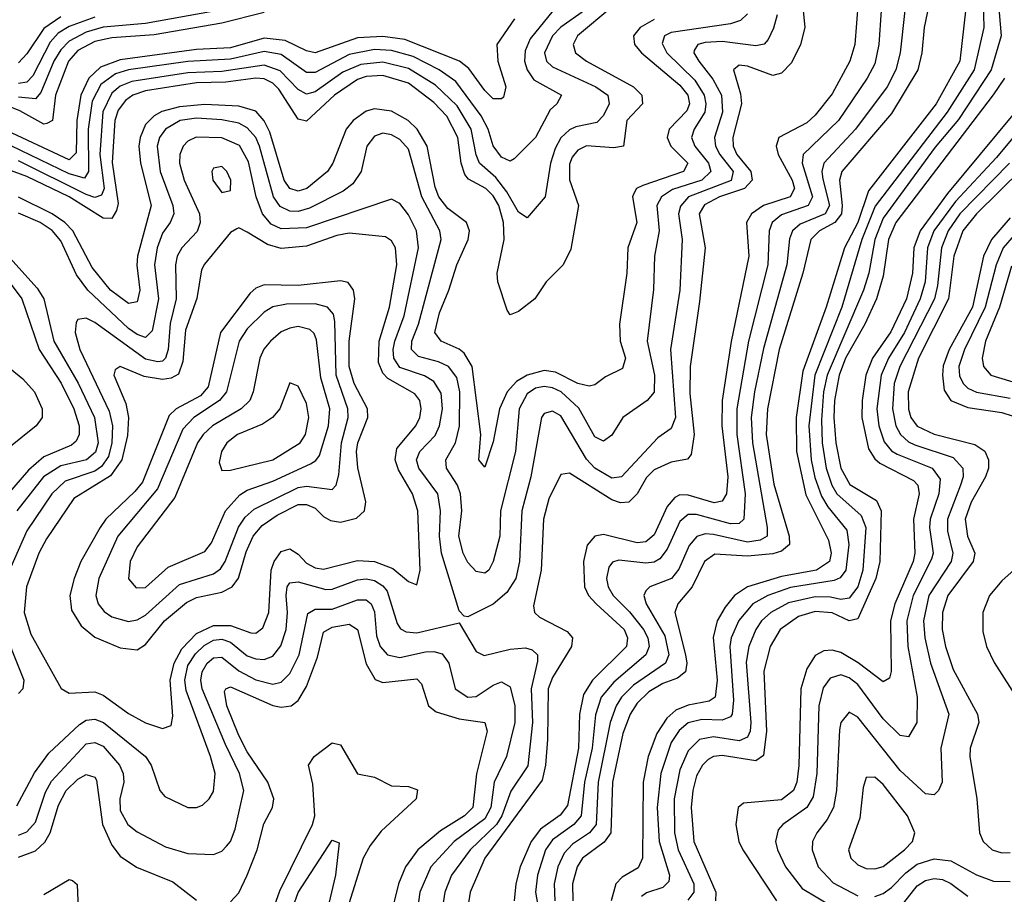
# Model space of a CAD drawing. Header units: inches. Extents: x 990535 to 1117859, y 769386 to 892122.
# Tile 199 of 256: x 1024153 to 1026476, y 870865 to 872928. Entities that reach past the tile are written whole.
import ezdxf

# ---------------------------------------------------------------- set-up
doc = ezdxf.new("R2010")
doc.units = ezdxf.units.IN
doc.header["$MEASUREMENT"] = 0
doc.layers.add('B0827', color=7, linetype='Continuous')

msp = doc.modelspace()

# ---------------------------------------------------------------- linework, layer by layer
at = {"layer": 'B0827', "color": 5}
for points, elevation in [([(1026328.8, 873110), (1026286.6, 872910), (1026281.4, 872850), (1026271.5, 872810), (1026210, 872707.2), (1026092.5, 872570), (1026087, 872550), (1026093.7, 872490), (1026091.4, 872470), (1026076.4, 872450), (1026039.6, 872430), (1026019.5, 872410), (1026000.3, 872330), (1025945, 872150), (1025917.3, 872010), (1025913.9, 871950), (1025932.5, 871832.5), (1025968.3, 871710), (1025968.7, 871690), (1025950, 871674.4), (1025930, 871667.9), (1025870, 871663.1), (1025792.6, 871667.4), (1025768.8, 871650), (1025739.4, 871590), (1025705.8, 871550), (1025698.6, 871530), (1025724.1, 871430), (1025726.9, 871410), (1025723.7, 871390), (1025705, 871375), (1025670, 871362.4), (1025637.5, 871342.5), (1025610, 871315.7), (1025593, 871290), (1025575.8, 871244.2), (1025551.8, 871130), (1025547.9, 871010), (1025532.2, 870987.8), (1025480.5, 870950), (1025467.9, 870930), (1025456.8, 870890), (1025457.8, 870850)], 3580), ([(1026424, 873030), (1026427.3, 872910), (1026405.1, 872810), (1026340.7, 872710), (1026171.5, 872488.5), (1026139.8, 872410), (1026092.8, 872250), (1026029.1, 872090), (1026014.5, 871970), (1026020.3, 871890), (1026028.6, 871848.6), (1026044.4, 871804.4), (1026059.3, 871779.3), (1026104.1, 871724.1), (1026108.7, 871690), (1026102, 871630), (1026088.6, 871611.4), (1026074.7, 871605.3), (1025971.3, 871588.7), (1025917.7, 871570), (1025882.7, 871550), (1025849.4, 871510.6), (1025831.5, 871470), (1025828, 871450), (1025837, 871323), (1025834.1, 871290), (1025830, 871283.4), (1025810, 871275.6), (1025762.4, 871277.6), (1025730, 871269.9), (1025708.4, 871251.6), (1025690, 871222.9), (1025665.3, 871150), (1025657.1, 871070), (1025661.5, 870990), (1025685.9, 870910), (1025684.4, 870895.6), (1025670, 870881.5), (1025631.6, 870868.4), (1025619.9, 870860.1)], 3640), ([(1026458.5, 873010), (1026468.2, 872890), (1026445.2, 872810), (1026367.4, 872692.6), (1026312.8, 872627.2), (1026190, 872459.8), (1026170, 872410), (1026156.3, 872330), (1026144, 872290), (1026057.9, 872090), (1026049.6, 872050), (1026044.2, 871984.2), (1026046.5, 871930), (1026055.6, 871870), (1026069, 871830), (1026080.6, 871810), (1026138.3, 871758.3), (1026149, 871730), (1026142.3, 871630), (1026130.1, 871590.1), (1026110, 871563.9), (1026090, 871560.4), (1026066.1, 871566.1), (1026030, 871566.7), (1025967, 871553), (1025925.2, 871530), (1025903.4, 871510), (1025889.8, 871490), (1025873.2, 871450), (1025867, 871413), (1025877.5, 871270), (1025876.4, 871250), (1025870, 871235.8), (1025850, 871226.9), (1025790, 871236.4), (1025756.8, 871230), (1025730, 871203.8), (1025710, 871158.8), (1025696.6, 871090), (1025697.6, 871010), (1025706.3, 870970), (1025743.5, 870890), (1025743.2, 870870), (1025729, 870851)], 3660), ([(1026130.7, 872970), (1026122.9, 872870), (1026111.6, 872830), (1026070, 872753.1), (1026030, 872703.1), (1026010, 872684.5), (1025944.2, 872650), (1025937.6, 872630), (1025942.4, 872610), (1025975.6, 872550), (1025980.7, 872530), (1025970.4, 872510), (1025907.7, 872490), (1025879.6, 872470), (1025867.3, 872450), (1025873, 872370), (1025831.1, 872168.9), (1025810, 872030), (1025809.7, 871970), (1025823.3, 871850), (1025820.1, 871810), (1025810, 871792.7), (1025791.5, 871788.5), (1025730, 871806.9), (1025710, 871807.1), (1025698.7, 871801.3), (1025680.1, 871779.9), (1025650, 871712.8), (1025630, 871696.2), (1025610, 871694.4), (1025530, 871713.5), (1025510, 871709.9), (1025491.4, 871688.6), (1025482.8, 871650), (1025485.4, 871590), (1025494.8, 871570), (1025513, 871550), (1025579.2, 871490), (1025586.7, 871470), (1025584.5, 871450), (1025504.7, 871370), (1025483.3, 871336.7), (1025473.7, 871290), (1025471.4, 871210), (1025445.2, 871074.8), (1025428.2, 871051.8), (1025381.5, 871018.5), (1025359.7, 870990), (1025333.6, 870930), (1025323.4, 870890), (1025319.5, 870850)], 3520), ([(1024730, 872945.4), (1024630, 872920.3), (1024470, 872892.6), (1024370, 872885.3), (1024330, 872876.8), (1024290, 872855.3), (1024268.3, 872830), (1024237.8, 872750), (1024230.7, 872690), (1024216.8, 872683.2), (1024210, 872682), (1024153.2, 872713.2), (1024030, 872763.5)], 3280), ([(1025550, 872957.5), (1025468.8, 872890), (1025458.4, 872870), (1025464.4, 872850), (1025490.2, 872830.2), (1025601.3, 872770), (1025620.5, 872750), (1025622.3, 872730), (1025585.4, 872690), (1025577.3, 872630), (1025554.3, 872625.7), (1025490, 872630.4), (1025470, 872620.4), (1025456.3, 872603.7), (1025450, 872587.6), (1025450.3, 872550.3), (1025471.6, 872490), (1025453.5, 872386.5), (1025434.8, 872350), (1025395.4, 872310), (1025368.2, 872270), (1025330, 872239.9), (1025310, 872231.6), (1025302.8, 872242.8), (1025280.7, 872310), (1025279.6, 872330), (1025296.1, 872410), (1025294.4, 872450), (1025283.4, 872490), (1025270, 872513), (1025252.3, 872530), (1025211.9, 872551.9), (1025202.8, 872562.8), (1025194.5, 872590), (1025186.4, 872650), (1025160.4, 872700.4), (1025130, 872732.9), (1025070, 872778.8), (1025010, 872796.2), (1024970, 872793.9), (1024950, 872787.2), (1024895.5, 872750), (1024830, 872688.5), (1024810, 872693.4), (1024764.4, 872764.4), (1024750, 872778.3), (1024730, 872788.5), (1024710, 872790.6), (1024639.1, 872780.9), (1024570, 872779.6), (1024450, 872760.5), (1024419.9, 872750), (1024402.5, 872737.5), (1024385.4, 872714.6), (1024377.3, 872690), (1024371, 872591), (1024385.4, 872494.6), (1024381.7, 872478.3), (1024370, 872459), (1024350, 872460.3), (1024270, 872510.2), (1024170, 872558.6), (1024110, 872580)], 3380), ([(1025411.6, 872950), (1025357.3, 872882.7), (1025345.6, 872854.4), (1025344.2, 872830), (1025349.9, 872809.9), (1025365.9, 872785.9), (1025431, 872750), (1025420.5, 872730), (1025404.8, 872715.2), (1025370, 872650.6), (1025319.9, 872600.1), (1025310, 872594.7), (1025290, 872604), (1025270, 872630.7), (1025257.9, 872670), (1025241.3, 872701.3), (1025182.1, 872782.1), (1025142.3, 872810), (1025081.2, 872841.2), (1025030, 872855.4), (1024990, 872857.6), (1024930, 872846.1), (1024850, 872803.5), (1024830, 872803.4), (1024770, 872846.2), (1024730, 872852.8), (1024650, 872834.9), (1024550, 872829.2), (1024409.9, 872810.1), (1024379.3, 872800.7), (1024344.5, 872775.5), (1024324.2, 872735.8), (1024314.2, 872670), (1024315.4, 872570), (1024306, 872554), (1024270, 872564.2), (1024110, 872641.7)], 3340), ([(1025485.2, 872950), (1025430, 872910.4), (1025410, 872890.2), (1025391, 872850), (1025396, 872830), (1025410, 872816.7), (1025512, 872770), (1025540.4, 872750), (1025543.8, 872730), (1025530, 872702.5), (1025514.4, 872685.6), (1025464.8, 872675.2), (1025450, 872668.3), (1025430, 872649.5), (1025416, 872624), (1025405.5, 872590), (1025392.7, 872510), (1025350, 872460.8), (1025330, 872474.2), (1025302.3, 872522.3), (1025275.9, 872555.9), (1025237.9, 872590), (1025229.7, 872609.7), (1025217.8, 872670), (1025185, 872725), (1025134.1, 872774.1), (1025070, 872813.1), (1025010, 872827.6), (1024957.6, 872822.4), (1024915.7, 872804.3), (1024850, 872758.2), (1024830, 872752.6), (1024810, 872763.1), (1024767.7, 872807.7), (1024730, 872821.2), (1024630, 872806.1), (1024550, 872802.8), (1024417.5, 872782.5), (1024390, 872771.6), (1024370, 872754.6), (1024349.2, 872710.8), (1024342.4, 872610), (1024352.1, 872530), (1024345.7, 872514.3), (1024330, 872509), (1024310, 872516), (1024150, 872595.1)], 3360), ([(1024612.1, 872947.9), (1024450, 872918.8), (1024350, 872910.3), (1024310, 872899.1), (1024270, 872877.6), (1024250, 872856.8), (1024233.8, 872830), (1024203.2, 872756.8), (1024190, 872741.8), (1024150, 872745.6)], 3260), ([(1025870, 872941.7), (1025853.5, 872926.5), (1025830, 872918.5), (1025690, 872898), (1025673.9, 872890), (1025668.3, 872871.7), (1025679.8, 872850), (1025745.5, 872785.5), (1025767.8, 872750), (1025772, 872730), (1025769.2, 872710), (1025744.4, 872670), (1025738.1, 872650), (1025745.5, 872630), (1025778, 872590), (1025783.7, 872570), (1025762.1, 872550), (1025692.7, 872527.3), (1025667.4, 872510), (1025656.3, 872490), (1025661.4, 872430), (1025650.7, 872370), (1025648.5, 872291.5), (1025633.6, 872170), (1025650.7, 872090), (1025650, 872049.8), (1025633.2, 872030), (1025575.7, 871990), (1025550, 871948.1), (1025530, 871934.3), (1025510, 871944), (1025472.1, 872012.1), (1025430.1, 872050.1), (1025410, 872059.9), (1025390, 872063.2), (1025370, 872058.7), (1025350, 872045.3), (1025331.4, 872010), (1025322.6, 871910), (1025287.6, 871770), (1025285.4, 871710), (1025270, 871649.8), (1025260.1, 871630), (1025250, 871623), (1025230, 871626.5), (1025210, 871648), (1025199.1, 871670), (1025188.8, 871710), (1025195.7, 871770), (1025192.9, 871810), (1025185.9, 871830), (1025159.7, 871870), (1025158.4, 871890), (1025181.5, 871930), (1025190.7, 871969.3), (1025191.3, 872050), (1025184.1, 872084.1), (1025164.6, 872110), (1025141.2, 872121.2), (1025093.7, 872133.7), (1025077.2, 872150), (1025078.3, 872170), (1025093.5, 872210), (1025147.6, 872410), (1025144.2, 872430), (1025101.9, 872510), (1025070, 872623.1), (1025050, 872645.4), (1025030, 872656.8), (1025010, 872660.6), (1024990, 872653.8), (1024972.2, 872630), (1024958.2, 872570), (1024939.3, 872540.7), (1024916.2, 872523.8), (1024836.4, 872483.6), (1024810, 872475.8), (1024790, 872476.6), (1024767.7, 872487.7), (1024751.5, 872510), (1024719.1, 872630), (1024710, 872650.3), (1024690, 872673.4), (1024670, 872683.7), (1024630, 872691.9), (1024570, 872695.5), (1024531.8, 872690), (1024497, 872670), (1024483, 872650), (1024477.2, 872630), (1024484.4, 872570), (1024514.2, 872490), (1024516.3, 872470), (1024508.3, 872450), (1024490, 872424.3), (1024477.3, 872390), (1024471.2, 872350), (1024480.4, 872270), (1024465.5, 872194.5), (1024450, 872178.8), (1024430, 872185.5), (1024410, 872199.6), (1024313.9, 872290), (1024286.7, 872326.7), (1024250, 872406.3), (1024230, 872430.9), (1024201.2, 872450), (1024150, 872471.7)], 3440), ([(1026001.6, 872950), (1026004.9, 872910), (1025995, 872870), (1025973.5, 872826.5), (1025950, 872802.2), (1025930, 872796.3), (1025870, 872818.3), (1025850, 872820.7), (1025836.6, 872810), (1025853.4, 872753.4), (1025855.8, 872730), (1025835, 872650), (1025836.1, 872630), (1025844.6, 872610), (1025877.5, 872570), (1025881.1, 872550), (1025862.6, 872530), (1025804.3, 872510), (1025768.4, 872491.6), (1025755.9, 872470), (1025769.8, 872390), (1025756.9, 872263.1), (1025734.5, 872110), (1025733.6, 872046.4), (1025744, 871950), (1025737.1, 871902.9), (1025728.3, 871891.7), (1025690, 871884.7), (1025650, 871866.1), (1025632, 871848), (1025609.9, 871810.1), (1025590, 871789.9), (1025570, 871788.6), (1025550, 871795.3), (1025450, 871858.6), (1025430, 871855.4), (1025401.7, 871798.3), (1025388.9, 871750), (1025383.1, 871630), (1025365.3, 871545.3), (1025367.8, 871530), (1025379, 871519), (1025444.9, 871484.9), (1025456.8, 871470), (1025454.9, 871450), (1025410, 871376.2), (1025399.8, 871350), (1025398.4, 871230), (1025393.5, 871170), (1025385.4, 871134.6), (1025250.7, 870950), (1025215.8, 870870), (1025206.4, 870810)], 3480), ([(1026185.3, 872950), (1026180.1, 872870), (1026170, 872823.7), (1026152.4, 872790), (1026085, 872690), (1026001.6, 872610), (1025998.6, 872590), (1026023.1, 872510), (1026013.4, 872490), (1025950, 872467.8), (1025928.2, 872450), (1025921.3, 872430), (1025917.6, 872350), (1025872.2, 872170), (1025844.5, 872010), (1025844.9, 871950), (1025864.4, 871810), (1025861.1, 871750), (1025850, 871739.6), (1025830, 871739), (1025750, 871761.1), (1025730, 871760.7), (1025710, 871744.7), (1025680.5, 871679.5), (1025663.4, 871656.6), (1025650, 871648.6), (1025630, 871646.3), (1025566.6, 871653.4), (1025551.5, 871648.5), (1025543.1, 871636.9), (1025537.2, 871610), (1025541, 871590), (1025553, 871570), (1025591.6, 871531.6), (1025624.3, 871490), (1025634.9, 871470), (1025638.3, 871450), (1025630.4, 871430), (1025554.6, 871365.4), (1025524.4, 871330), (1025511.5, 871288.5), (1025503.6, 871210), (1025485.5, 871130), (1025477.4, 871050), (1025460.4, 871030), (1025410, 870993.8), (1025393.7, 870970), (1025374.6, 870910), (1025369.6, 870870), (1025376.6, 870830)], 3540), ([(1026241.4, 872950), (1026229.8, 872850), (1026219.8, 872810), (1026199.6, 872770), (1026124.6, 872670), (1026049.8, 872590), (1026045.6, 872570), (1026048, 872552), (1026063.4, 872490), (1026053.2, 872470), (1025994.1, 872445.9), (1025975.9, 872430), (1025969.1, 872410.9), (1025962.4, 872350), (1025907.5, 872152.5), (1025886.3, 872050), (1025878.8, 871990), (1025881.6, 871930), (1025916.7, 871730), (1025916, 871710), (1025899.6, 871700.4), (1025870, 871695.4), (1025790, 871714.1), (1025770, 871715.2), (1025750.7, 871709.3), (1025732.2, 871687.8), (1025707.7, 871632.3), (1025690.4, 871610), (1025639.2, 871590), (1025630, 871580.8), (1025625.4, 871570), (1025631.3, 871550), (1025675.2, 871475.2), (1025684.7, 871430), (1025676.5, 871410), (1025601.4, 871358.6), (1025572.8, 871330), (1025560, 871310), (1025546.1, 871270), (1025517.9, 871130), (1025513.3, 871030), (1025497.6, 871010), (1025456.8, 870983.2), (1025437.6, 870962.4), (1025422.4, 870930), (1025413.9, 870890), (1025415.1, 870850)], 3560), ([(1026385, 872955), (1026370.9, 872830), (1026314.7, 872730), (1026155.4, 872524.6), (1026130.2, 872449.8), (1026098.9, 872390), (1026055.7, 872250), (1026000.9, 872099.1), (1025985, 871990), (1025985.4, 871910), (1026007.7, 871807.7), (1026060.7, 871700.7), (1026067.6, 871670), (1026063.2, 871650), (1026032.5, 871630), (1025950, 871614.9), (1025870.1, 871590), (1025839.2, 871570), (1025817.3, 871542.7), (1025798.6, 871510), (1025789.1, 871470.9), (1025798.2, 871370), (1025793.5, 871330), (1025779.6, 871320.4), (1025730, 871311.2), (1025700.9, 871299.1), (1025679.5, 871280.5), (1025655.8, 871244.2), (1025635.3, 871190), (1025623.8, 871130), (1025622.6, 870950), (1025612.1, 870927.9), (1025574.7, 870905.3), (1025559.5, 870890), (1025548.3, 870850)], 3620), ([(1025320.4, 872930), (1025278.9, 872870), (1025280.9, 872830), (1025300.1, 872770), (1025294.4, 872745.6), (1025290, 872741.1), (1025270, 872741.8), (1025250, 872761.2), (1025212.7, 872812.7), (1025190.3, 872830.3), (1025061.4, 872881.4), (1025010, 872888.4), (1024950, 872885.5), (1024850, 872849.7), (1024830, 872854.3), (1024779.2, 872879.2), (1024730, 872884.2), (1024650, 872862.1), (1024570, 872857.9), (1024390, 872833.4), (1024343.6, 872816.4), (1024315.9, 872790), (1024297.3, 872750), (1024287.5, 872690), (1024286.1, 872613.9), (1024270, 872597.4), (1024110, 872672.1)], 3320), ([(1025940.1, 872939.9), (1025931.7, 872908.3), (1025918.7, 872881.3), (1025909.4, 872870.6), (1025890, 872866.2), (1025810, 872876.9), (1025770, 872874.7), (1025753.1, 872870), (1025744.5, 872855.5), (1025743.2, 872850), (1025755.1, 872830), (1025788.1, 872788.1), (1025808.4, 872750), (1025811.3, 872710), (1025791.8, 872650), (1025794.5, 872630), (1025804.6, 872610), (1025836.3, 872570), (1025831.2, 872548.8), (1025730.7, 872510), (1025711.7, 872488.3), (1025707.5, 872470), (1025715.5, 872410), (1025710.6, 872290), (1025688.7, 872150), (1025699.9, 871990), (1025690, 871964), (1025658.1, 871941.9), (1025572.9, 871850), (1025550, 871846.4), (1025510, 871870.5), (1025490, 871891.3), (1025430, 871993.5), (1025410, 872004.9), (1025390, 871999.1), (1025384.4, 871990), (1025358.8, 871850), (1025337.7, 871770), (1025332.2, 871650), (1025323.5, 871610), (1025302.6, 871577.4), (1025270, 871549.9), (1025210, 871519.7), (1025201.3, 871521.3), (1025190, 871534), (1025147.8, 871670), (1025143.2, 871710), (1025146.1, 871770), (1025139.2, 871810), (1025094.8, 871870), (1025089.4, 871890), (1025096.8, 871910), (1025132.8, 871947.2), (1025143.7, 871970), (1025150.8, 872010), (1025147.3, 872047.3), (1025130, 872075), (1025108.1, 872088.1), (1025050, 872107.9), (1025035.5, 872130), (1025033.8, 872150), (1025038.2, 872170), (1025059.8, 872230), (1025094.1, 872390), (1025089.4, 872430), (1025070, 872467.7), (1025050, 872494.9), (1025030, 872504.9), (1024830, 872436.9), (1024770, 872434.8), (1024746.2, 872446.2), (1024725.7, 872470), (1024710.8, 872510), (1024692.8, 872592.8), (1024671.3, 872631.3), (1024630, 872649.5), (1024569.2, 872650.8), (1024550, 872641.5), (1024538.5, 872630), (1024530.4, 872610), (1024529.8, 872590), (1024540.7, 872550), (1024577.2, 872470), (1024578.8, 872450), (1024571.8, 872428.2), (1024535.9, 872390), (1024524.6, 872370), (1024520.3, 872350), (1024522.3, 872270), (1024508.2, 872211.8), (1024503.1, 872150), (1024497.3, 872130), (1024490, 872122.6), (1024478.6, 872121.4), (1024450, 872127.5), (1024330, 872213.9), (1024310, 872223.8), (1024290, 872220.7), (1024285.9, 872214.1), (1024284.2, 872190), (1024294.9, 872150), (1024364.4, 872004.4), (1024371.7, 871970), (1024370.7, 871930), (1024362.5, 871897.5), (1024345.8, 871874.2), (1024330, 871863.4), (1024260.6, 871839.4), (1024228.7, 871810), (1024170, 871722.7), (1024111.6, 871590)], 3460), ([(1024250, 872935), (1024210, 872907.4), (1024170, 872848), (1024150, 872826)], 3220), ([(1024330, 872934.4), (1024270, 872912.3), (1024243.8, 872896.2), (1024224.5, 872875.5), (1024184.2, 872795.8), (1024170, 872780.5), (1024150, 872777.9)], 3240), ([(1025650, 872928.4), (1025616.4, 872910), (1025601.1, 872890), (1025603.1, 872870), (1025620.1, 872850), (1025710, 872773.8), (1025729, 872750), (1025732.8, 872730), (1025726.5, 872713.5), (1025684.9, 872670), (1025680.7, 872650), (1025689, 872630), (1025728.9, 872590), (1025719.3, 872570), (1025622.7, 872537.3), (1025608, 872530), (1025601.5, 872518.5), (1025598.9, 872510), (1025608.9, 872450), (1025587.8, 872390), (1025585.1, 872330), (1025567.9, 872210), (1025569.7, 872170), (1025581.9, 872130), (1025574.9, 872105.1), (1025534.6, 872085.4), (1025510, 872067.1), (1025496.3, 872063.7), (1025470, 872069.7), (1025416.9, 872096.9), (1025390, 872100.8), (1025350.4, 872089.6), (1025325.2, 872074.8), (1025303.1, 872050), (1025284.9, 872010), (1025270, 871932.7), (1025250, 871872.8), (1025236, 871890), (1025240.6, 871950), (1025220.7, 872110), (1025201.3, 872141.3), (1025190, 872150.8), (1025147.3, 872170), (1025132.7, 872190), (1025143.1, 872236.9), (1025165.7, 872290), (1025183.9, 872350), (1025211.2, 872410), (1025214.5, 872430), (1025207, 872450), (1025162.9, 872482.9), (1025141.5, 872510), (1025132.9, 872532.9), (1025114.6, 872630), (1025090.5, 872670), (1025069.6, 872690), (1025030, 872712.7), (1024990, 872718), (1024970, 872712.6), (1024939.4, 872690), (1024922.8, 872670), (1024891.8, 872590), (1024879.5, 872570), (1024830.1, 872530), (1024810, 872523.6), (1024790, 872529.6), (1024777.3, 872550), (1024743.1, 872663.1), (1024729.7, 872689.7), (1024710, 872712.2), (1024670, 872724.4), (1024590, 872727.8), (1024530, 872722.6), (1024488.4, 872711.6), (1024470, 872701.3), (1024450, 872681), (1024436.9, 872650), (1024433.7, 872630), (1024438, 872590), (1024463.2, 872490), (1024431, 872370), (1024429.3, 872349.3), (1024436.1, 872290), (1024430, 872263), (1024410, 872258.6), (1024367.5, 872290), (1024323.8, 872343.8), (1024278.7, 872430), (1024259.2, 872450), (1024230, 872470.1), (1024150, 872509.5)], 3420), ([(1026476.1, 872790), (1026449.3, 872750.7), (1026219.8, 872450), (1026202.7, 872410), (1026190, 872322.9), (1026174.3, 872270), (1026147, 872210), (1026100.8, 872130), (1026086.2, 872090), (1026075, 872030), (1026073.4, 871990), (1026078, 871930), (1026090.2, 871870.2), (1026111.6, 871831.6), (1026174, 871794), (1026185.6, 871770), (1026182.5, 871650), (1026172.5, 871610), (1026130, 871515.2), (1026110, 871510), (1026070, 871529.2), (1026030, 871532.6), (1025990, 871520.8), (1025947, 871490), (1025923.6, 871450), (1025908.7, 871391.3), (1025914.8, 871250), (1025907.8, 871192.2), (1025890, 871179.9), (1025810, 871192.9), (1025790, 871190.2), (1025777.1, 871182.9), (1025763.9, 871170), (1025750, 871144.5), (1025740.7, 871110), (1025736.9, 871070), (1025743.4, 870990), (1025795.4, 870870), (1025794.6, 870850)], 3680), ([(1026534.1, 872750), (1026342, 872518), (1026277, 872430), (1026262.4, 872390), (1026259, 872330), (1026244.7, 872270), (1026208.2, 872191.8), (1026165.1, 872130), (1026149.4, 872090), (1026140.4, 872030), (1026139.8, 871990), (1026155.7, 871915.7), (1026170, 871892.5), (1026182.2, 871882.2), (1026261.3, 871841.3), (1026271.6, 871830), (1026275.3, 871810), (1026261.4, 871750), (1026265, 871670), (1026261.1, 871650), (1026217.9, 871550), (1026207.4, 871510), (1026209.2, 871390.8), (1026204.7, 871375.3), (1026190, 871366.5), (1026131.4, 871411.4), (1026090, 871435.2), (1026070, 871440.9), (1026050, 871439.3), (1026030, 871428.1), (1026010, 871397), (1025996, 871350), (1025991.4, 871168.6), (1025986.7, 871130), (1025978.7, 871110), (1025950, 871087.9), (1025860.2, 871079.8), (1025847.7, 871070), (1025842.2, 871030), (1025849.4, 870990), (1025858.7, 870970), (1025938.5, 870850)], 3720), ([(1026566.2, 872733.8), (1026457.2, 872602.8), (1026360.8, 872499.2), (1026309.9, 872430), (1026295, 872390), (1026289.1, 872310), (1026277.6, 872270), (1026240.3, 872190), (1026202.9, 872130), (1026185.2, 872090), (1026175.1, 872010), (1026179.6, 871970), (1026192.7, 871932.7), (1026210, 871911.5), (1026223.1, 871903.1), (1026305.9, 871870), (1026324.4, 871844.4), (1026321.1, 871810), (1026301.2, 871750), (1026299.7, 871730), (1026307.7, 871670), (1026304.4, 871655.6), (1026260.8, 871570), (1026245.5, 871510), (1026248.2, 871450), (1026270.1, 871329.9), (1026269.2, 871270), (1026250, 871236.5), (1026230, 871239.9), (1026190, 871279), (1026130, 871360.2), (1026110, 871375.8), (1026090, 871382.6), (1026065.1, 871374.9), (1026048.2, 871351.8), (1026037.9, 871310), (1026033.5, 871150), (1026025, 871095), (1026010, 871069.6), (1025953.6, 871030), (1025942.6, 871017.4), (1025936, 870990), (1025940.5, 870970), (1025959.5, 870930), (1025998.7, 870878.7), (1026110, 870812.9)], 3740), ([(1026572, 872630), (1026410, 872470), (1026378.3, 872430), (1026356.6, 872370), (1026344, 872270), (1026273.7, 872130), (1026248.7, 872050), (1026249.6, 872009.6), (1026255.7, 871990), (1026270, 871969), (1026310, 871950.2), (1026406.4, 871926.4), (1026430, 871910.1), (1026438.8, 871890), (1026438.3, 871870), (1026431.3, 871850), (1026398, 871790), (1026383.8, 871750), (1026388.6, 871710), (1026406.4, 871670), (1026402.3, 871650), (1026342.3, 871570), (1026330, 871530), (1026329.4, 871490), (1026336.7, 871450), (1026355.1, 871395.1), (1026412.7, 871290), (1026415.8, 871270), (1026395.2, 871210), (1026394.6, 871190), (1026411.1, 871090), (1026417.1, 871010), (1026426, 870990), (1026447.2, 870970), (1026470, 870963), (1026490, 870963.7)], 3780), ([(1026488.3, 872590), (1026370.6, 872470), (1026343.2, 872430), (1026327.7, 872390), (1026318.5, 872301.5), (1026310.9, 872270), (1026229.5, 872110), (1026216.1, 872070), (1026211.9, 872010), (1026220.3, 871970), (1026230.6, 871950), (1026250, 871932.3), (1026265.1, 871925.1), (1026355.5, 871895.5), (1026378.1, 871870), (1026378.4, 871850), (1026372.7, 871830), (1026341.8, 871750), (1026341.6, 871721.6), (1026354, 871670), (1026350.6, 871650), (1026297.9, 871570), (1026285.3, 871510), (1026288.3, 871470), (1026301.6, 871410), (1026344.7, 871290), (1026326.3, 871210), (1026329, 871130), (1026320.9, 871110), (1026310, 871099.5), (1026290, 871102.3), (1026230, 871157.2), (1026130, 871283.2), (1026110, 871294.6), (1026090.1, 871270), (1026087.2, 871252.8), (1026079.8, 871110), (1026073.1, 871070), (1026058.3, 871041.7), (1026033.5, 871010), (1026023.7, 870990), (1026022.3, 870970), (1026036.4, 870930), (1026071.9, 870891.9), (1026130, 870861.9)], 3760), ([(1026490, 872460.9), (1026445.8, 872410), (1026426.5, 872370), (1026400.5, 872250), (1026345.4, 872150), (1026331.9, 872111.9), (1026329.9, 872090), (1026334.1, 872054.1), (1026349.9, 872029.9), (1026390, 872013.1), (1026470, 872001.7), (1026494.1, 871994.1)], 3820), ([(1026524.7, 872450), (1026473.3, 872390), (1026456.6, 872350), (1026430.5, 872250), (1026382.3, 872150), (1026368.6, 872110), (1026370, 872088.1), (1026378.6, 872070), (1026390, 872059.3), (1026410, 872049.6), (1026490, 872035.7)], 3840), ([(1024108.4, 872390), (1024194.5, 872294.5), (1024209.8, 872270), (1024233.8, 872170), (1024290.8, 872070.8), (1024329.8, 871990), (1024338, 871930), (1024331.8, 871908.2), (1024310.4, 871890), (1024250, 871875.9), (1024209.1, 871850), (1024146.1, 871770)], 3440), ([(1026493, 872347), (1026464.7, 872250), (1026431.7, 872170), (1026423.8, 872130), (1026426.4, 872110), (1026444, 872090), (1026550, 872057.1)], 3860), ([(1024128.3, 872310), (1024157.8, 872270), (1024198.8, 872150), (1024250.9, 872070.9), (1024280.7, 872010), (1024293.3, 871970), (1024293.4, 871950), (1024286, 871934), (1024275.2, 871924.8), (1024210, 871897.3), (1024174.1, 871865.9), (1024109.3, 871790.7)], 3420), ([(1024099.9, 872130), (1024160.8, 872080.8), (1024187.8, 872050), (1024206, 872010), (1024206.2, 871990), (1024191.5, 871970), (1024046.6, 871853.4)], 3380), ([(1026521.4, 871650), (1026470, 871604.3), (1026441, 871570), (1026424.8, 871530), (1026424.9, 871484.9), (1026434.1, 871450), (1026452, 871412), (1026529.4, 871290)], 3820), ([(1024146.3, 871073.7), (1024188.3, 871151.7), (1024222.1, 871197.9), (1024294.2, 871265.8), (1024310, 871275.9), (1024330, 871278.3), (1024350.7, 871270.7), (1024450.1, 871190), (1024463.1, 871170), (1024483.7, 871110), (1024495.5, 871095.5), (1024550, 871069.5), (1024570, 871069.5), (1024584.5, 871075.5), (1024600.2, 871090), (1024610, 871108), (1024614, 871150), (1024603.5, 871190), (1024545.7, 871345.7), (1024542.5, 871370), (1024550, 871404.5), (1024567.8, 871432.2), (1024588.1, 871451.9), (1024610, 871464.5), (1024630, 871467.2), (1024650, 871459.8), (1024690, 871427.3), (1024710, 871420.2), (1024730, 871419), (1024750, 871426.7), (1024769.1, 871450.9), (1024781.6, 871490), (1024784.5, 871530), (1024781.3, 871570), (1024784, 871590), (1024790, 871599.9), (1024810, 871602.1), (1024875.6, 871584.4), (1024890, 871584.9), (1024950, 871607.1), (1024970, 871609.4), (1024990, 871605.3), (1025010, 871593.1), (1025020, 871580), (1025043.6, 871503.6), (1025051.5, 871491.5), (1025064.4, 871484.4), (1025090, 871482.2), (1025190, 871505.3), (1025230, 871438.2), (1025248.5, 871428.5), (1025310, 871443.7), (1025346.4, 871446.4), (1025361.8, 871441.8), (1025374.3, 871430), (1025374.9, 871414.9), (1025359.8, 871350), (1025362.6, 871270), (1025351.6, 871168.4), (1025311.6, 871108.4), (1025290.4, 871050), (1025277.8, 871030), (1025215.6, 870970), (1025172, 870910), (1025155.8, 870870), (1025146.9, 870810)], 3460), ([(1024150, 871004.4), (1024170, 871012.8), (1024190, 871035.4), (1024214, 871106), (1024227.8, 871132.2), (1024310, 871219.8), (1024330, 871223.3), (1024350, 871214.5), (1024388.3, 871170), (1024397.2, 871150), (1024398.7, 871130), (1024389.5, 871090), (1024390, 871062.7), (1024408.1, 871030), (1024430, 871012.6), (1024496.9, 870976.9), (1024550, 870961.3), (1024610, 870958.8), (1024630, 870967.1), (1024641.2, 870978.8), (1024650.2, 870989.8), (1024661, 871019), (1024681.5, 871110), (1024671.9, 871150), (1024638.4, 871218.4), (1024583.8, 871350), (1024580.4, 871370), (1024583.2, 871390), (1024595.1, 871410), (1024610, 871422.8), (1024630, 871424.5), (1024670, 871392.6), (1024710, 871370.7), (1024750, 871360.9), (1024770, 871365.9), (1024790, 871385.6), (1024812, 871430), (1024832.8, 871527.2), (1024850, 871537.5), (1024890, 871538), (1024950, 871560.1), (1024970, 871559.4), (1024981.8, 871550), (1024990, 871531.1), (1024994.9, 871474.9), (1025003.1, 871450), (1025020.7, 871430), (1025050, 871423.9), (1025110, 871436.9), (1025130, 871437.6), (1025150, 871432), (1025165.6, 871410), (1025180.1, 871350), (1025210, 871330.1), (1025230, 871332), (1025270, 871358.4), (1025290, 871366.3), (1025310, 871354.8), (1025320.9, 871310), (1025320.8, 871270), (1025301.8, 871190), (1025272, 871130), (1025264.6, 871070), (1025250, 871043.4), (1025177.9, 870990), (1025122.9, 870930), (1025096.9, 870870), (1025085.7, 870790)], 3440), ([(1024107.2, 871510), (1024162.4, 871370), (1024160.1, 871350), (1024150, 871338.4)], 3460), ([(1024650, 870847), (1024670, 870868.4), (1024690, 870910.1), (1024713.1, 870970), (1024728.6, 871031.4), (1024749.1, 871070), (1024752.4, 871090), (1024738.6, 871130), (1024690, 871201.4), (1024670, 871239.9), (1024641.8, 871310), (1024636.5, 871343.5), (1024639.4, 871350), (1024650, 871354.2), (1024750, 871310.3), (1024770, 871306.2), (1024793.2, 871310), (1024810, 871322.3), (1024830, 871355), (1024855.2, 871424.8), (1024870, 871483.8), (1024890, 871495.4), (1024930, 871502.6), (1024950, 871490.1), (1024970, 871408.8), (1024991.9, 871371.9), (1025010, 871364.5), (1025090, 871373.1), (1025101.3, 871361.3), (1025117.8, 871310), (1025135.3, 871295.3), (1025190, 871278.8), (1025250.4, 871270.4), (1025255.7, 871250), (1025230.8, 871149.2), (1025222.1, 871070), (1025202.1, 871050), (1025145.4, 871014.6), (1025092.4, 870970), (1025063.4, 870930), (1025046.5, 870890), (1025027.3, 870810)], 3420), ([(1024722.7, 870750), (1024767, 870873), (1024843.5, 871030), (1024849.5, 871050), (1024844.9, 871124.9), (1024834.3, 871170), (1024847.5, 871190), (1024890, 871222.2), (1024910, 871218), (1024950, 871149.4), (1024990, 871141.1), (1025030, 871121.3), (1025070, 871119.6), (1025091.8, 871111.8), (1025088.3, 871090), (1025006.1, 871013.9), (1024979.6, 870980.4), (1024963.4, 870950), (1024925.9, 870830)], 3380), ([(1024150, 870952.9), (1024190, 870968), (1024212.2, 870987.8), (1024225.1, 871010), (1024244.7, 871075.3), (1024262.9, 871110), (1024290, 871136.6), (1024310, 871147.5), (1024330, 871141.5), (1024334.3, 871134.3), (1024348.6, 871030), (1024370, 870981.3), (1024390, 870955.4), (1024428.9, 870928.9), (1024514.6, 870894.6), (1024570, 870851.2)], 3420), ([(1024763.1, 870736.9), (1024810, 870869.1), (1024890, 870992.7), (1024906.4, 870986.4), (1024898.2, 870910), (1024869.8, 870790)], 3360), ([(1026170, 870859.9), (1026190, 870866.7), (1026210, 870880.9), (1026243.9, 870916.1), (1026270, 870935.9), (1026310, 870948.9), (1026350, 870943.8), (1026410, 870910.7), (1026450, 870896.1), (1026490, 870895)], 3760), ([(1024210, 870864.8), (1024270, 870900.1), (1024277.7, 870897.7), (1024288.3, 870888.3), (1024291.6, 870811.6)], 3380), ([(1026230, 870834.3), (1026270, 870885.1), (1026290, 870898), (1026310, 870902.5), (1026330, 870900.1), (1026350, 870890.6), (1026390, 870860.5)], 3740)]:
    msp.add_lwpolyline(points, dxfattribs=dict(at, elevation=elevation))
for points, elevation in [([(1024630, 872581.8), (1024610, 872578), (1024605.9, 872570), (1024608.7, 872550), (1024630, 872520.2), (1024650, 872525.5), (1024651, 872550), (1024641.8, 872570)], 3480), ([(1024670, 872436.8), (1024664.9, 872435.1), (1024650, 872426.4), (1024588.7, 872351.3), (1024582.2, 872337.8), (1024570.8, 872270.8), (1024543.9, 872196.1), (1024538.1, 872121.9), (1024527.6, 872092.4), (1024510, 872082.6), (1024490, 872079.5), (1024446.4, 872086.4), (1024390, 872110.3), (1024378, 872102), (1024375.4, 872090), (1024403.2, 872023.2), (1024409.8, 871990), (1024407.3, 871947.3), (1024393.9, 871890), (1024367.6, 871852.4), (1024280.9, 871799.1), (1024216, 871704), (1024198.4, 871670), (1024169, 871590), (1024163.7, 871530), (1024179.1, 871479.1), (1024250.5, 871350.5), (1024270, 871339.6), (1024330, 871342.6), (1024350, 871334.9), (1024410, 871291.5), (1024450, 871269.3), (1024490, 871256.4), (1024510, 871263.6), (1024514.5, 871285.5), (1024507.8, 871370), (1024517.6, 871410), (1024535.7, 871444.3), (1024570, 871480.4), (1024610, 871499.4), (1024650, 871498.9), (1024698.2, 871481.8), (1024710, 871481.3), (1024726.5, 871493.5), (1024741, 871530), (1024746.2, 871630), (1024753.6, 871650), (1024770, 871673.4), (1024790, 871679.7), (1024810, 871667.7), (1024830, 871646), (1024850, 871635.5), (1024870, 871632.4), (1024950, 871652.3), (1024990.4, 871650.4), (1025033.4, 871633.4), (1025070, 871603.2), (1025090, 871595.3), (1025097.6, 871630), (1025092.2, 871770), (1025079.6, 871810), (1025046.5, 871866.5), (1025038.7, 871890), (1025043, 871917), (1025087.2, 871970), (1025097.2, 871990), (1025100.5, 872010), (1025096.7, 872030), (1025085.5, 872045.5), (1025021.7, 872081.7), (1025010, 872094.3), (1024999.6, 872119.6), (1025000.8, 872170), (1025025.2, 872250), (1025043.1, 872350), (1025039.7, 872390), (1025030, 872406.7), (1025015.8, 872415.8), (1024930, 872424.8), (1024900.9, 872419.1), (1024830, 872393.7), (1024770, 872388.4), (1024738, 872398), (1024690, 872427.2)], 3480), ([(1024910, 872312.5), (1024810, 872301), (1024730, 872302.5), (1024710, 872295), (1024696.7, 872283.3), (1024627.1, 872190), (1024597.8, 872062.2), (1024579.2, 872040.8), (1024522, 872010), (1024505.5, 871994.5), (1024442.4, 871837.6), (1024424.7, 871815.3), (1024356, 871750), (1024342.7, 871730), (1024297, 871650), (1024281.2, 871610), (1024271.5, 871570), (1024275.6, 871535.6), (1024298.4, 871498.4), (1024330, 871471.7), (1024390, 871446.8), (1024430, 871441.9), (1024450, 871454.4), (1024494.8, 871510), (1024546.3, 871553.7), (1024570, 871565), (1024630, 871578), (1024654.5, 871590), (1024669.1, 871610.9), (1024687, 871673), (1024703.7, 871710), (1024725, 871735), (1024760.3, 871759.7), (1024810, 871784.8), (1024830, 871784.8), (1024850, 871776.1), (1024870, 871756.1), (1024886.6, 871746.6), (1024910, 871743), (1024947.5, 871752.5), (1024966.4, 871770), (1024969.2, 871790.8), (1024950.9, 871870.9), (1024947.3, 871910), (1024950.6, 871930), (1024974.5, 871990), (1024973.4, 872010), (1024941.7, 872070), (1024930.5, 872110), (1024930.1, 872170), (1024943.9, 872270), (1024940.1, 872290), (1024928, 872308)], 3520), ([(1024850, 872257.7), (1024782.7, 872257.3), (1024750, 872251.1), (1024730, 872238.1), (1024690, 872198.8), (1024670.4, 872170), (1024640.8, 872050), (1024624.3, 872030), (1024563.9, 871990), (1024537.6, 871962.4), (1024478.1, 871821.9), (1024384.9, 871710), (1024339.8, 871610), (1024332.8, 871570), (1024337.9, 871550), (1024351.9, 871531.9), (1024370, 871519.9), (1024410, 871508.4), (1024430, 871512.4), (1024450, 871523.8), (1024530, 871596.2), (1024610, 871621.4), (1024627, 871633), (1024638, 871650), (1024668.9, 871731.1), (1024685.2, 871754.8), (1024706.4, 871773.6), (1024810, 871824.7), (1024830, 871827.6), (1024890, 871819.8), (1024899.4, 871830), (1024905.6, 871854.4), (1024912.3, 871930), (1024927.6, 871990), (1024927.4, 872010), (1024899.3, 872090), (1024896.1, 872216.1), (1024893.2, 872233.2), (1024879.3, 872250)], 3540), ([(1024810, 872204.4), (1024790, 872200.9), (1024770, 872191.6), (1024744.5, 872170), (1024729.1, 872150.9), (1024719.7, 872130), (1024703.8, 872050), (1024696, 872030), (1024675.5, 872010), (1024607.9, 871970), (1024585.8, 871950), (1024572.4, 871930), (1024518.7, 871801.3), (1024430, 871684.6), (1024414, 871650), (1024410, 871609.1), (1024427.8, 871587.8), (1024450, 871589), (1024503.1, 871636.9), (1024590, 871673.8), (1024605.8, 871694.2), (1024638.6, 871770), (1024672.5, 871807.5), (1024690, 871818.7), (1024750, 871839.9), (1024839.1, 871880.9), (1024851.9, 871888.1), (1024860.2, 871899.8), (1024881.4, 871970), (1024884.8, 872010), (1024863.4, 872083.4), (1024853.1, 872173.1), (1024847.8, 872187.8), (1024837.3, 872197.3)], 3560), ([(1024790, 872071.5), (1024766.6, 872010), (1024749.1, 871990), (1024725.7, 871974.3), (1024667.1, 871950), (1024641.5, 871930), (1024629.3, 871910), (1024623.7, 871883.7), (1024630, 871865), (1024650, 871865.3), (1024749.8, 871890), (1024814.7, 871930), (1024827.6, 871950), (1024834.9, 871990), (1024830, 872023.1), (1024810, 872063.5)], 3580), ([(1026170, 871141.2), (1026150, 871141), (1026142.9, 871117.1), (1026135, 871045), (1026108.1, 870970), (1026114.1, 870950), (1026130, 870934.6), (1026150, 870926), (1026170, 870924.9), (1026190, 870930.9), (1026240.3, 870970), (1026259, 870990), (1026264.6, 871010), (1026247.5, 871050), (1026190, 871124)], 3780)]:
    msp.add_lwpolyline(points, close=True, dxfattribs=dict(at, elevation=elevation))

doc.saveas('drawing.dxf')
